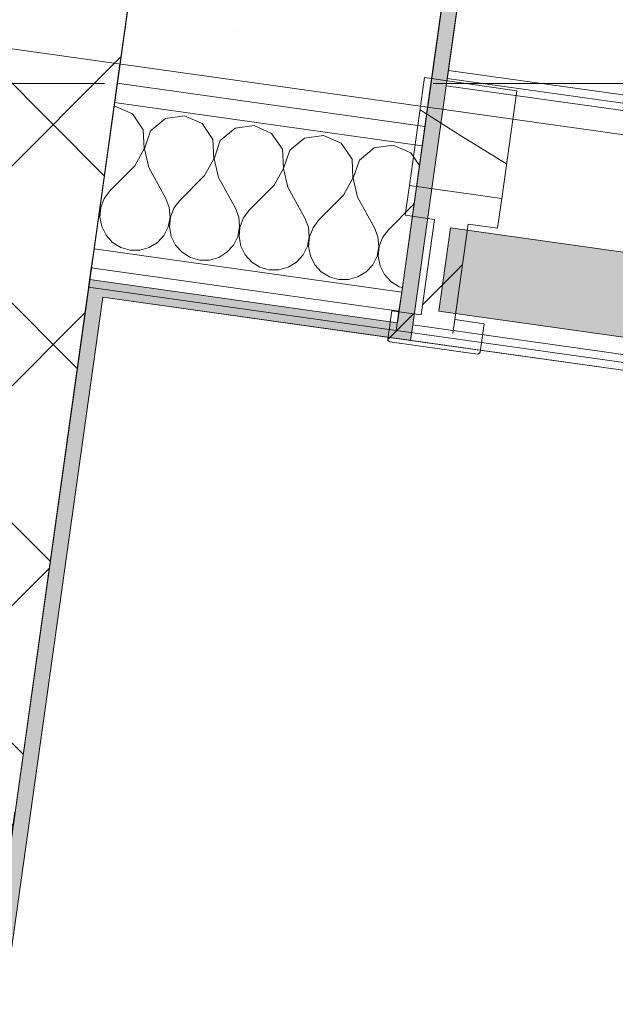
# Model space of a CAD drawing. Header units: millimetres. Extents: x 74467 to 235410, y -65 to 114857.
# Tile 68 of 256: x 84690 to 85073, y 94894 to 95527. Entities that reach past the tile are written whole.
import ezdxf
from ezdxf.enums import TextEntityAlignment as Align

# ---------------------------------------------------------------- set-up
doc = ezdxf.new("R2010")
doc.units = ezdxf.units.MM
doc.header["$MEASUREMENT"] = 0
doc.linetypes.add('Katkend topelt', pattern=[1093.611073, 529.166651, -211.666656, 141.111112, -211.666656])
doc.linetypes.add('Wipeout_Contour', pattern=[1000, 0, -1000])
for name, color, linetype in [('00 Kunstikonkursi LÜ jaoks asendi 2D', 7, 'Continuous'), ('00 Teljed.AR', 7, 'Continuous'), ('1232 Välisseinad.AR', 7, 'Continuous'), ('1233 Postid.AR', 7, 'Continuous'), ('1311 Siseseinad.AR', 7, 'Continuous'), ('1312 Klaassiseseinad.AR', 7, 'Continuous'), ('1326 Seinapinnad.SA', 7, 'Continuous'), ('9350 Netopind.AR', 7, 'Continuous')]:
    doc.layers.add(name, color=color, linetype=linetype)
doc.styles.add('GENERATED_STYLE_3', font='txt')
pattern_1 = [(45, (0, 0), (-176.7767, 176.7767), []), (45, (-35.36, 35.36), (-176.7767, 176.7767), []), (45, (-70.7, 70.7), (-176.7767, 176.7767), [])]
pattern_2 = [(0, (0, 0), (0, 75), [0, -75])]

# ---------------------------------------------------------------- blocks, each defined once
blk = doc.blocks.new('Suur arvutiklass_RG 114_19_1', base_point=(86306.1, 102478.36))
at = {"layer": '9350 Netopind.AR', "color": 7, "linetype": 'Continuous', "lineweight": 13, "flags": 128}
blk.add_lwpolyline([(85773.23, 102675.88), (85602.83, 101463.45), (85385.07, 101494.06), (84690.6, 96552.62), (84908.36, 96522.02), (84821.38, 95903.1), (85019.43, 95875.26), (84965.16, 95489.1), (92788.24, 94389.4), (92940.94, 95475.88), (92732.64, 95475.88), (92732.64, 95895.88), (92942.36, 95895.88), (92942.63, 102676.11), (92732.61, 102676.11), (92732.61, 102885.88), (92362.61, 102885.88), (92362.61, 103095.88), (87372.61, 103095.88), (87372.61, 102875.88), (86028.79, 102875.88), (86028.79, 102675.88)], close=True, dxfattribs=at)
blk = doc.blocks.new('Väike arvutiklass_RG 113_26_1', base_point=(85199.65, 95286.88))
at = {"layer": '9350 Netopind.AR', "color": 7, "linetype": 'Continuous', "lineweight": 13, "flags": 128}
blk.add_lwpolyline([(84050.36, 90417.01), (92071.51, 89289.71), (92528, 92537.79), (92320.05, 92567.02), (92378.5, 92982.93), (92586.47, 92953.7), (92764.61, 94221.25), (84743.44, 95348.55), (84684.29, 94927.69), (84466.53, 94958.29), (84347.54, 94111.61), (84763.35, 94053.17), (84704.9, 93637.26), (84288.53, 93695.78), (83886.88, 90833.82), (84104.63, 90803.22)], close=True, dxfattribs=at)
blk = doc.blocks.new('*X733')
at = {"layer": '1312 Klaassiseseinad.AR', "color": 7, "linetype": 'Continuous', "lineweight": 13}
for p, q in [((84974.26, 95452.13), (84947.61, 95469.06)), ((85003.31, 95434.29), (84974.26, 95452.13))]:
    blk.add_line(p, q, dxfattribs=at)
blk = doc.blocks.new('Curtain Wall_12_1')
at = {"layer": '1312 Klaassiseseinad.AR', "linetype": 'Continuous', "lineweight": 0, "true_color": 0x000000}
h = blk.add_hatch(dxfattribs=at)
h.set_pattern_fill('Alumiinium_0001', color=178, style=0, pattern_type=2)
h.set_pattern_definition(pattern_1)
h.paths.add_polyline_path([(84938.05, 95401.15), (84956.86, 95398.5), (84952.54, 95367.81), (84974.33, 95364.74), (84978.65, 95395.44), (84997.46, 95392.79), (85000.17, 95412), (84940.75, 95420.36)])
at = {"layer": '1312 Klaassiseseinad.AR', "linetype": 'Continuous', "lineweight": 0, "true_color": 0x303030}
blk.add_hatch(color=250, dxfattribs=at).paths.add_polyline_path([(84959.67, 95339.54), (85865.74, 95211.98), (85873.26, 95265.45), (84967.2, 95393.01)])
at = {"layer": '1312 Klaassiseseinad.AR', "linetype": 'Continuous', "lineweight": 0, "true_color": 0x000000}
h = blk.add_hatch(dxfattribs=at)
h.set_pattern_fill('Alumiinium_0001', color=178, style=0, pattern_type=2)
h.set_pattern_definition(pattern_1)
h.paths.add_polyline_path([(84968.75, 95325.14), (84970.01, 95334.04), (84974.33, 95364.74), (84952.54, 95367.81), (84948.22, 95337.11), (84946.97, 95328.21)])
h = blk.add_hatch(dxfattribs=at)
h.set_pattern_fill('Alumiinium_0001', color=178, style=0, pattern_type=2)
h.set_pattern_definition(pattern_1)
h.paths.add_polyline_path([(84929.41, 95339.76), (84926.84, 95321.55), (84926.94, 95320.78), (84927.4, 95320.16), (84928.12, 95319.85), (84984.56, 95311.91), (84985.33, 95312), (84985.95, 95312.47), (84986.26, 95313.18), (84988.82, 95331.39), (84970.01, 95334.04), (84968.75, 95325.14), (84946.97, 95328.21), (84948.22, 95337.11)])
at = {"layer": '1312 Klaassiseseinad.AR', "color": 7, "linetype": 'Continuous', "lineweight": 13}
for p, q in [((84950.51, 95489.68), (85009.93, 95481.31)), ((84940.75, 95420.36), (85000.17, 95412)), ((84938.05, 95401.15), (84956.86, 95398.5)), ((84978.65, 95395.44), (84997.46, 95392.79)), ((84929.41, 95339.76), (84948.22, 95337.11)), ((84970.01, 95334.04), (84968.75, 95325.14)), ((84970.01, 95334.04), (84988.82, 95331.39)), ((84926.94, 95320.78), (84927.4, 95320.16)), ((84985.95, 95312.47), (84985.33, 95312))]:
    blk.add_line(p, q, dxfattribs=at)
at = {"layer": '1312 Klaassiseseinad.AR', "color": 7, "linetype": 'Continuous', "lineweight": 13, "flags": 128}
for points in [[(84950.51, 95489.68), (84940.75, 95420.36), (84938.05, 95401.15)], [(85009.93, 95481.31), (85000.17, 95412), (84997.46, 95392.79)], [(84956.86, 95398.5), (84952.54, 95367.81), (84948.22, 95337.11)], [(84978.65, 95395.44), (84974.33, 95364.74), (84970.01, 95334.04)], [(84929.41, 95339.76), (84926.84, 95321.55), (84926.94, 95320.78)], [(84988.82, 95331.39), (84986.26, 95313.18), (84985.95, 95312.47)], [(84927.4, 95320.16), (84928.12, 95319.85), (84984.56, 95311.91), (84985.33, 95312)]]:
    blk.add_lwpolyline(points, dxfattribs=at)
blk.add_lwpolyline([(84959.67, 95339.54), (84967.2, 95393.01), (85873.26, 95265.45), (85865.74, 95211.98)], close=True, dxfattribs=at)
at = {"layer": '1312 Klaassiseseinad.AR', "linetype": 'Continuous', "lineweight": 0}
blk.add_blockref('*X733', (0, 0), dxfattribs=at)
blk = doc.blocks.new('Opening_51_1')
at = {"layer": '1326 Seinapinnad.SA', "color": 7, "linetype": 'Continuous', "lineweight": 13, "flags": 128}
for points in [[(84965.9, 95494.39), (84964.51, 95484.49)], [(92788.95, 94394.93), (84965.9, 95494.39)], [(84964.51, 95484.49), (92787.55, 94385.03)], [(92765.93, 94231.16), (84942.88, 95330.62)], [(84941.49, 95320.71), (92764.54, 94221.26)]]:
    blk.add_lwpolyline(points, dxfattribs=at)
at = {"layer": '1326 Seinapinnad.SA', "color": 7, "linetype": 'Continuous', "lineweight": 15, "flags": 128}
blk.add_lwpolyline([(84942.88, 95330.62), (84941.49, 95320.71)], dxfattribs=at)
blk = doc.blocks.new('Opening_55_1')
at = {"layer": '1311 Siseseinad.AR', "color": 7, "linetype": 'Continuous', "lineweight": 15, "flags": 128}
for points in [[(84952.47, 95470.65), (84950.73, 95458.27)], [(84950.73, 95458.27), (84948.99, 95445.89)], [(84948.99, 95445.89), (84935.77, 95351.81)], [(84935.77, 95351.81), (84934.03, 95339.44)], [(84934.03, 95339.44), (84932.29, 95327.06)]]:
    blk.add_lwpolyline(points, dxfattribs=at)
at = {"layer": '1311 Siseseinad.AR', "color": 7, "linetype": 'Continuous', "lineweight": 13, "flags": 128}
for points in [[(89577.72, 94820.61), (84952.47, 95470.65)], [(84932.29, 95327.06), (89557.54, 94677.02)]]:
    blk.add_lwpolyline(points, dxfattribs=at)
blk = doc.blocks.new('*X892')
at = {"layer": '1311 Siseseinad.AR', "color": 252, "linetype": 'Continuous', "lineweight": 13, "true_color": 0x8c8d8c}
for p, q in [((84751.13, 95471.41), (84750.6, 95471.34)), ((84762.44, 95466.41), (84751.13, 95471.41)), ((84769.42, 95456.21), (84762.44, 95466.41)), ((84783.68, 95463.43), (84774.15, 95455.55)), ((84795.93, 95465.12), (84783.68, 95463.43)), ((84807.23, 95460.12), (84795.93, 95465.12)), ((84814.22, 95449.92), (84807.23, 95460.12)), ((84770.01, 95443.87), (84769.42, 95456.21)), ((84774.15, 95455.55), (84770.19, 95443.84)), ((84828.48, 95457.13), (84818.95, 95449.25)), ((84840.73, 95458.82), (84828.48, 95457.13)), ((84852.03, 95453.82), (84840.73, 95458.82)), ((84859.02, 95443.62), (84852.03, 95453.82)), ((84814.81, 95437.57), (84814.22, 95449.92)), ((84818.95, 95449.25), (84814.99, 95437.55)), ((84873.28, 95450.83), (84863.75, 95442.96)), ((84885.52, 95452.52), (84873.28, 95450.83)), ((84896.83, 95447.52), (84885.52, 95452.52)), ((84903.82, 95437.33), (84896.83, 95447.52)), ((84764.01, 95433.06), (84770.01, 95443.87)), ((84770.19, 95443.84), (84772.97, 95431.8)), ((84859.6, 95431.27), (84859.02, 95443.62)), ((84863.75, 95442.96), (84859.78, 95431.25)), ((84918.08, 95444.54), (84908.55, 95436.66)), ((84930.32, 95446.23), (84918.08, 95444.54)), ((84941.63, 95441.23), (84930.32, 95446.23)), ((84947.19, 95433.11), (84941.63, 95441.23)), ((84808.81, 95426.76), (84814.81, 95437.57)), ((84814.99, 95437.55), (84817.77, 95425.5)), ((84904.4, 95424.98), (84903.82, 95437.33)), ((84908.55, 95436.66), (84904.58, 95424.95)), ((84764.01, 95433.06), (84748.06, 95417.03)), ((84772.97, 95431.8), (84783.89, 95411.99)), ((84853.61, 95420.46), (84859.6, 95431.27)), ((84859.78, 95431.25), (84862.57, 95419.2)), ((84808.81, 95426.76), (84792.85, 95410.73)), ((84817.77, 95425.5), (84828.69, 95405.69)), ((84898.41, 95414.17), (84904.4, 95424.98)), ((84904.58, 95424.95), (84907.37, 95412.91)), ((84748.06, 95417.03), (84744.3, 95412.04)), ((84853.61, 95420.46), (84837.65, 95404.43)), ((84862.57, 95419.2), (84873.49, 95399.4)), ((84744.3, 95412.04), (84742.06, 95406.21)), ((84786.12, 95406.16), (84783.89, 95411.99)), ((84792.85, 95410.73), (84789.1, 95405.74)), ((84898.41, 95414.17), (84882.45, 95398.14)), ((84907.37, 95412.91), (84918.29, 95393.1)), ((84740.71, 95400.11), (84741.88, 95406.24)), ((84742.06, 95406.21), (84741.49, 95400)), ((84741.88, 95406.24), (84741.71, 95408.11)), ((84786.68, 95399.94), (84786.12, 95406.16)), ((84789.1, 95405.74), (84786.86, 95399.92)), ((84830.92, 95399.86), (84828.69, 95405.69)), ((84837.65, 95404.43), (84833.9, 95399.45)), ((84943.2, 95407.87), (84927.25, 95391.84)), ((84943.2, 95407.87), (84943.8, 95408.94)), ((84740.54, 95399.76), (84740.71, 95400.11)), ((84741.49, 95400), (84742.64, 95393.87)), ((84785.51, 95393.81), (84786.68, 95399.94)), ((84786.86, 95399.92), (84786.29, 95393.7)), ((84831.47, 95393.65), (84830.92, 95399.86)), ((84833.9, 95399.45), (84831.66, 95393.62)), ((84875.72, 95393.57), (84873.49, 95399.4)), ((84882.45, 95398.14), (84878.7, 95393.15)), ((84742.64, 95393.87), (84745.43, 95388.28)), ((84782.71, 95388.23), (84785.51, 95393.81)), ((84786.29, 95393.7), (84787.44, 95387.57)), ((84830.31, 95387.52), (84831.47, 95393.65)), ((84831.66, 95393.62), (84831.09, 95387.41)), ((84876.27, 95387.35), (84875.72, 95393.57)), ((84878.7, 95393.15), (84876.45, 95387.33)), ((84920.52, 95387.27), (84918.29, 95393.1)), ((84927.25, 95391.84), (84923.5, 95386.85)), ((84745.43, 95388.28), (84749.63, 95383.67)), ((84778.5, 95383.63), (84782.71, 95388.23)), ((84787.44, 95387.57), (84790.23, 95381.98)), ((84827.51, 95381.94), (84830.31, 95387.52)), ((84831.09, 95387.41), (84832.24, 95381.27)), ((84875.11, 95381.22), (84876.27, 95387.35)), ((84876.45, 95387.33), (84875.89, 95381.11)), ((84921.07, 95381.06), (84920.52, 95387.27)), ((84923.5, 95386.85), (84921.25, 95381.03)), ((84749.63, 95383.67), (84754.94, 95380.38)), ((84754.94, 95380.38), (84760.94, 95378.67)), ((84760.94, 95378.67), (84767.18, 95378.66)), ((84767.18, 95378.66), (84773.18, 95380.36)), ((84773.18, 95380.36), (84778.5, 95383.63)), ((84790.23, 95381.98), (84794.43, 95377.37)), ((84823.29, 95377.34), (84827.51, 95381.94)), ((84832.24, 95381.27), (84835.02, 95375.69)), ((84872.31, 95375.64), (84875.11, 95381.22)), ((84875.89, 95381.11), (84877.04, 95374.98)), ((84919.9, 95374.93), (84921.07, 95381.06)), ((84921.25, 95381.03), (84920.68, 95374.82)), ((84794.43, 95377.37), (84799.73, 95374.09)), ((84799.73, 95374.09), (84805.74, 95372.37)), ((84805.74, 95372.37), (84811.98, 95372.37)), ((84811.98, 95372.37), (84817.98, 95374.06)), ((84817.98, 95374.06), (84823.29, 95377.34)), ((84835.02, 95375.69), (84839.23, 95371.08)), ((84868.09, 95371.04), (84872.31, 95375.64)), ((84877.04, 95374.98), (84879.82, 95369.39)), ((84917.11, 95369.35), (84919.9, 95374.93)), ((84920.68, 95374.82), (84921.83, 95368.68)), ((84839.23, 95371.08), (84844.53, 95367.79)), ((84844.53, 95367.79), (84850.53, 95366.08)), ((84850.53, 95366.08), (84856.77, 95366.07)), ((84856.77, 95366.07), (84862.78, 95367.77)), ((84862.78, 95367.77), (84868.09, 95371.04)), ((84879.82, 95369.39), (84884.03, 95364.78)), ((84912.89, 95364.75), (84917.11, 95369.35)), ((84921.83, 95368.68), (84924.62, 95363.1)), ((84884.03, 95364.78), (84889.33, 95361.49)), ((84889.33, 95361.49), (84895.33, 95359.78)), ((84895.33, 95359.78), (84901.57, 95359.77)), ((84901.57, 95359.77), (84907.58, 95361.47)), ((84907.58, 95361.47), (84912.89, 95364.75)), ((84924.62, 95363.1), (84928.82, 95358.49)), ((84928.82, 95358.49), (84934.13, 95355.2)), ((84934.13, 95355.2), (84936.16, 95354.62))]:
    blk.add_line(p, q, dxfattribs=at)
blk = doc.blocks.new('Wall_47_1', base_point=(92982.49, 94342.1))
at = {"layer": '1311 Siseseinad.AR', "linetype": 'Continuous', "lineweight": 13, "true_color": 0x8c8d8c}
h = blk.add_hatch(dxfattribs=at)
h.set_pattern_fill('Kips_0001', color=252, style=0, pattern_type=2)
h.set_pattern_definition(pattern_2)
h.paths.add_polyline_path([(84752.67, 95486.1), (84950.73, 95458.27), (84952.47, 95470.65), (84754.41, 95498.48)])
h = blk.add_hatch(dxfattribs=at)
h.set_pattern_fill('Kips_0001', color=252, style=0, pattern_type=2)
h.set_pattern_definition(pattern_2)
h.paths.add_polyline_path([(84750.93, 95473.72), (84948.99, 95445.89), (84950.73, 95458.27), (84752.67, 95486.1)])
h = blk.add_hatch(dxfattribs=at)
h.set_pattern_fill('Kips_0001', color=252, style=0, pattern_type=2)
h.set_pattern_definition(pattern_2)
h.paths.add_polyline_path([(84735.97, 95367.27), (84934.03, 95339.44), (84935.77, 95351.81), (84737.71, 95379.65)])
h = blk.add_hatch(dxfattribs=at)
h.set_pattern_fill('Kips_0001', color=252, style=0, pattern_type=2)
h.set_pattern_definition(pattern_2)
h.paths.add_polyline_path([(84734.23, 95354.89), (84932.29, 95327.06), (84934.03, 95339.44), (84735.97, 95367.27)])
at = {"layer": '1311 Siseseinad.AR', "color": 7, "linetype": 'Continuous', "lineweight": 15}
for p, q in [((84950.73, 95458.27), (84752.67, 95486.1)), ((84948.99, 95445.89), (84750.93, 95473.72)), ((84935.77, 95351.81), (84737.71, 95379.65)), ((84934.03, 95339.44), (84735.97, 95367.27))]:
    blk.add_line(p, q, dxfattribs=at)
at = {"layer": '1311 Siseseinad.AR', "color": 7, "linetype": 'Continuous', "lineweight": 13, "flags": 128}
for points in [[(84754.41, 95498.48), (84752.67, 95486.1)], [(84752.67, 95486.1), (84750.93, 95473.72)], [(84750.93, 95473.72), (84737.71, 95379.65)], [(84737.71, 95379.65), (84735.97, 95367.27)], [(84735.97, 95367.27), (84734.23, 95354.89)]]:
    blk.add_lwpolyline(points, dxfattribs=at)
at = {"layer": '1311 Siseseinad.AR', "color": 7, "linetype": 'Continuous', "lineweight": 15, "flags": 128}
blk.add_lwpolyline([(84734.23, 95354.89), (84932.29, 95327.06)], dxfattribs=at)
at = {"layer": '1311 Siseseinad.AR', "color": 7, "lineweight": 15}
blk.add_blockref('*X892', (0, 0), dxfattribs=at)
blk = doc.blocks.new('Wall_351_1', base_point=(84675.78, 94938.98))
at = {"layer": '1232 Välisseinad.AR', "linetype": 'Continuous', "lineweight": 13, "true_color": 0x50504f}
h = blk.add_hatch(dxfattribs=at)
h.set_pattern_fill('Plokk_õõnesbetoon_0001', color=251, style=0, pattern_type=2)
h.set_pattern_definition([(45, (0, 0), (-70.71068, 70.71068), []), (135, (0, 0), (70.71068, 70.71068), [])])
h.paths.add_polyline_path([(84758.43, 96532.99), (84537.14, 94958.46), (84675.78, 94938.98), (84897.06, 96513.51)])
at = {"layer": '1232 Välisseinad.AR', "color": 7, "linetype": 'Continuous', "lineweight": 15, "flags": 128}
blk.add_lwpolyline([(84675.78, 94938.98), (84897.06, 96513.51)], dxfattribs=at)
blk = doc.blocks.new('Wall_465_1', base_point=(92775.83, 94229.77))
at = {"layer": '1326 Seinapinnad.SA', "linetype": 'Continuous', "lineweight": 0, "true_color": 0xfefefe}
for points in [[(84733.54, 95349.94), (84743.44, 95348.55), (84734.93, 95359.84)], [(84734.93, 95359.84), (84743.44, 95348.55), (84744.83, 95358.45)], [(84744.83, 95358.45), (84743.44, 95348.55), (84941.49, 95320.71), (84942.88, 95330.62)]]:
    blk.add_hatch(color=7, dxfattribs=at).paths.add_polyline_path(points)
at = {"layer": '1326 Seinapinnad.SA', "color": 7, "linetype": 'Continuous', "lineweight": 15, "flags": 128}
for points in [[(84734.93, 95359.84), (84733.54, 95349.94)], [(84932.98, 95332.01), (84734.93, 95359.84)], [(84743.44, 95348.55), (84941.49, 95320.71)]]:
    blk.add_lwpolyline(points, dxfattribs=at)
blk = doc.blocks.new('Wall_466_1', base_point=(84734.93, 95359.84))
at = {"layer": '1326 Seinapinnad.SA', "linetype": 'Continuous', "lineweight": 0, "true_color": 0xfefefe}
for points in [[(84675.78, 94938.98), (84685.68, 94937.59), (84743.44, 95348.55), (84733.54, 95349.94)], [(84674.39, 94929.08), (84684.29, 94927.69), (84675.78, 94938.98)], [(84685.68, 94937.59), (84675.78, 94938.98), (84684.29, 94927.69)]]:
    blk.add_hatch(color=7, dxfattribs=at).paths.add_polyline_path(points)
at = {"layer": '1326 Seinapinnad.SA', "color": 7, "linetype": 'Continuous', "lineweight": 15, "flags": 128}
for points in [[(84733.54, 95349.94), (84675.78, 94938.98)], [(84684.29, 94927.69), (84743.44, 95348.55)], [(84684.29, 94927.69), (84674.39, 94929.08)]]:
    blk.add_lwpolyline(points, dxfattribs=at)
blk = doc.blocks.new('Wall_468_1', base_point=(84932.98, 95332.01))
at = {"layer": '1326 Seinapinnad.SA', "linetype": 'Continuous', "lineweight": 0, "true_color": 0xfefefe}
for points in [[(85009.53, 95876.66), (85008.14, 95866.75), (85019.43, 95875.26)], [(85008.14, 95866.75), (85018.04, 95865.36), (85019.43, 95875.26)], [(85008.14, 95866.75), (84932.98, 95332.01), (84942.88, 95330.62), (85018.04, 95865.36)]]:
    blk.add_hatch(color=7, dxfattribs=at).paths.add_polyline_path(points)
at = {"layer": '1326 Seinapinnad.SA', "color": 7, "linetype": 'Continuous', "lineweight": 15, "flags": 128}
for points in [[(84965.9, 95494.39), (85019.43, 95875.26)], [(85019.43, 95875.26), (85009.53, 95876.66)], [(85008.14, 95866.75), (84932.98, 95332.01)], [(84942.88, 95330.62), (84964.51, 95484.49)]]:
    blk.add_lwpolyline(points, dxfattribs=at)
blk = doc.blocks.new('Column_56_1', base_point=(84782.25, 95696.53))
at = {"layer": '1233 Postid.AR', "linetype": 'Continuous', "lineweight": 13, "true_color": 0x8c8d8c}
h = blk.add_hatch(dxfattribs=at)
h.set_pattern_fill('Betoon_0001', color=252, style=0, pattern_type=2)
h.set_pattern_definition([(0, (0, 0), (0, 623.5383), [60, -300]), (0, (180, 311.8), (0, 623.5383), [60, -300]), (60, (0, 0), (-540, 311.7692), [60, -300]), (60, (360, 0), (-540, 311.7692), [60, -300]), (120, (60, 0), (540, 311.7692), [60, -300]), (120, (420, 0), (540, 311.7692), [60, -300]), (0, (0, 60), (0, 120), [0, -120, 0, -180.00001]), (45, (60, 60), (-84.85282, 84.85282), [0, -90, 0, -150.00001])])
h.paths.add_polyline_path([(84556.36, 95526.32), (84952.47, 95470.65), (85008.14, 95866.75), (84612.03, 95922.42)])
at = {"layer": '1233 Postid.AR', "color": 7, "linetype": 'Continuous', "lineweight": 15, "flags": 128}
blk.add_lwpolyline([(84556.36, 95526.32), (84952.47, 95470.65), (85008.14, 95866.75), (84612.03, 95922.42)], close=True, dxfattribs=at)
blk = doc.blocks.new('Standard grid marker_5')
at = {"layer": '00 Teljed.AR', "color": 252, "linetype": 'Katkend topelt', "lineweight": 13, "true_color": 0x8c8d8c}
blk.add_line((500, 0), (55500, 0), dxfattribs=at)
at = {"layer": '00 Teljed.AR', "color": 252, "lineweight": 13, "true_color": 0x8c8d8c, "style": 'GENERATED_STYLE_3'}
for tag, p in [('AC_MarkerText_1_0', (-55.7, -25.43)), ('AC_MarkerText_1_1', (56344.3, -25.43))]:
    blk.add_attdef(tag, text='', height=200, rotation=278, dxfattribs=at).set_placement(p, align=Align.TOP_CENTER)
blk = doc.blocks.new('Standard grid marker_9')
at = {"layer": '00 Teljed.AR', "color": 252, "linetype": 'Katkend topelt', "lineweight": 13, "true_color": 0x8c8d8c}
blk.add_line((1000, 0), (63238.24, 0), dxfattribs=at)
at = {"layer": '00 Teljed.AR', "color": 252, "lineweight": 13, "true_color": 0x8c8d8c, "style": 'GENERATED_STYLE_3'}
for tag, p in [('AC_MarkerText_1_0', (-200, -191.43)), ('AC_MarkerText_1_1', (64438.24, -191.43))]:
    blk.add_attdef(tag, text='', height=200, rotation=180, dxfattribs=at).set_placement(p, align=Align.TOP_CENTER)

msp = doc.modelspace()

# ---------------------------------------------------------------- wipeouts: each hides what was drawn before it
at = {"color": 254, "linetype": 'Wipeout_Contour', "lineweight": 0, "ltscale": 2114394.831306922}
msp.add_wipeout([(85800.25, 114798.65), (85283.24, 113762.08), (81457.73, 105547.95), (79754.16, 98873.6), (74744.97, 58252.08), (78840.97, 57691.95), (79724.49, 63897.37), (78115.95, 65420.54), (79009.94, 71803.14), (79406.07, 71747.66), (79876.29, 75104.89), (81262.75, 74910.7), (81927.68, 79472.56), (80911.87, 79614.84), (81132.41, 81189.47), (82153.05, 81046.52), (85252.01, 103464.94), (90613.76, 114702.21)], dxfattribs=at).dxf.layer = '00 Kunstikonkursi LÜ jaoks asendi 2D'

# ---------------------------------------------------------------- next in the draw order: linework, layer by layer
at = {"layer": '9350 Netopind.AR', "color": 253, "linetype": 'Continuous', "lineweight": 0, "true_color": 0xbbb393, "flags": 128}
for points in [[(85773.23, 102675.88), (85602.83, 101463.45), (85385.07, 101494.06), (84690.6, 96552.62), (84908.36, 96522.02), (84821.38, 95903.1), (85019.43, 95875.26), (84965.16, 95489.1), (92788.24, 94389.4), (92940.94, 95475.88), (92732.64, 95475.88), (92732.64, 95895.88), (92942.36, 95895.88), (92942.63, 102676.11), (92732.61, 102676.11), (92732.61, 102885.88), (92362.61, 102885.88), (92362.61, 103095.88), (87372.61, 103095.88), (87372.61, 102875.88), (86028.79, 102875.88), (86028.79, 102675.88)], [(84050.36, 90417.01), (92071.51, 89289.71), (92528, 92537.79), (92320.05, 92567.02), (92378.5, 92982.93), (92586.47, 92953.7), (92764.61, 94221.25), (84743.44, 95348.55), (84684.29, 94927.69), (84466.53, 94958.29), (84347.54, 94111.61), (84763.35, 94053.17), (84704.9, 93637.26), (84288.53, 93695.78), (83886.88, 90833.82), (84104.63, 90803.22)]]:
    msp.add_lwpolyline(points, close=True, dxfattribs=at)

# ---------------------------------------------------------------- next in the draw order: block references
at = {"layer": '00 Teljed.AR', "color": 7, "linetype": 'Continuous', "lineweight": 13, "zscale": 1000}
for name, p, rotation in [('Standard grid marker_5', (78710.82, 52496.07), 82), ('Standard grid marker_9', (144446.65, 95485.88), 180)]:
    msp.add_blockref(name, p, dxfattribs=dict(at, rotation=rotation))
at = {"layer": '1232 Välisseinad.AR', "color": 7, "lineweight": 15}
msp.add_blockref('Wall_351_1', (84675.78, 94938.98), dxfattribs=at)
at = {"layer": '1233 Postid.AR', "color": 7, "lineweight": 15}
msp.add_blockref('Column_56_1', (84782.25, 95696.53), dxfattribs=at)
at = {"layer": '1311 Siseseinad.AR', "color": 7, "lineweight": 15}
msp.add_blockref('Wall_47_1', (92982.49, 94342.1), dxfattribs=at)
at = {"layer": '1311 Siseseinad.AR', "color": 7, "linetype": 'Continuous', "lineweight": 13}
msp.add_blockref('Opening_55_1', (0, 0), dxfattribs=at)
at = {"layer": '1312 Klaassiseseinad.AR', "linetype": 'Continuous', "lineweight": 0}
msp.add_blockref('Curtain Wall_12_1', (0, 0), dxfattribs=at)
at = {"layer": '1326 Seinapinnad.SA', "color": 7, "lineweight": 15}
for name, p in [('Wall_468_1', (84932.98, 95332.01)), ('Wall_465_1', (92775.83, 94229.77)), ('Wall_466_1', (84734.93, 95359.84))]:
    msp.add_blockref(name, p, dxfattribs=at)
at = {"layer": '1326 Seinapinnad.SA', "color": 7, "linetype": 'Continuous', "lineweight": 13}
msp.add_blockref('Opening_51_1', (0, 0), dxfattribs=at)
at = {"layer": '9350 Netopind.AR', "color": 7, "linetype": 'Continuous', "lineweight": 13}
for name, p in [('Suur arvutiklass_RG 114_19_1', (86306.1, 102478.36)), ('Väike arvutiklass_RG 113_26_1', (85199.65, 95286.88))]:
    msp.add_blockref(name, p, dxfattribs=at)

doc.saveas('drawing.dxf')
